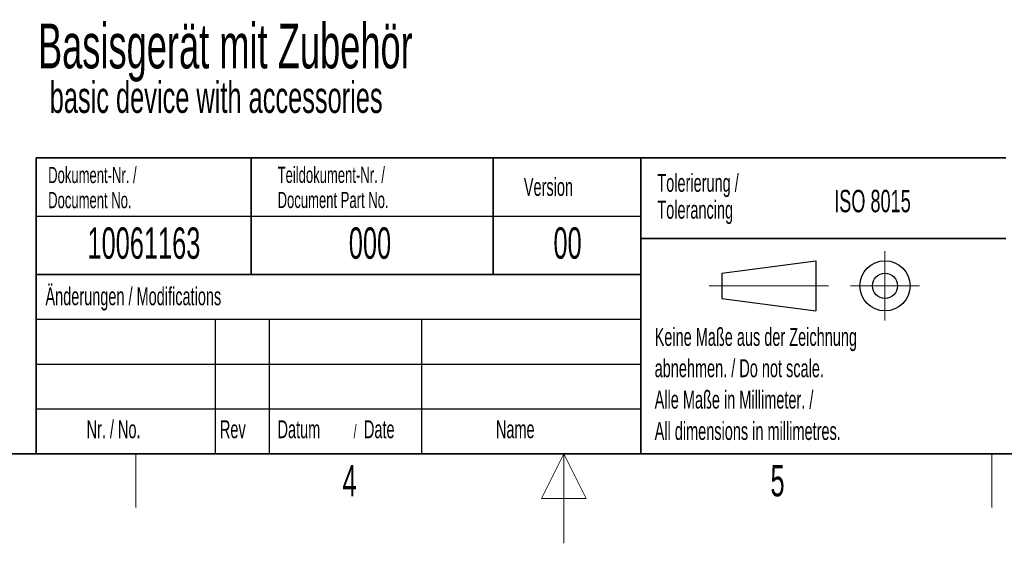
# Paper-space layout 'Blatt3' of a CAD drawing. Header units: millimetres. Extents: x 5 to 418, y 2 to 292.
# Tile 62 of 89: x 156 to 266, y 2 to 60. Entities that reach past the tile are written whole.
import ezdxf

# ---------------------------------------------------------------- set-up
doc = ezdxf.new("R2010")
doc.units = ezdxf.units.MM
doc.layers.add('SLD-0', color=7, linetype='Continuous')
doc.styles.add('SLDTEXTSTYLE0', font='TXT', dxfattribs={"width": 0.605})

psp = doc.layouts.new('Blatt3')

# ---------------------------------------------------------------- linework, layer by layer
at = {"layer": 'SLD-0', "lineweight": 35}
for p, q in [((158.1167, 45), (225.6167, 45)), ((158.1167, 45), (158.1167, 32)), ((182.1167, 45), (182.1167, 32)), ((209.1167, 45), (209.1167, 32)), ((225.6167, 45), (225.6167, 32)), ((225.6167, 45), (266.3305, 45)), ((225.6167, 45), (225.6167, 36)), ((225.6167, 36), (266.3305, 36)), ((225.6167, 36), (225.6167, 12)), ((158.1167, 32), (158.1167, 12)), ((158.1167, 32), (225.6167, 32)), ((225.6167, 32), (225.6167, 12)), ((26, 12), (408, 12)), ((158.1167, 12), (225.6167, 12)), ((225.6167, 12), (266.3305, 12))]:
    psp.add_line(p, q, dxfattribs=at)
at = {"layer": 'SLD-0'}
for p, q in [((158.1167, 38.5), (225.6167, 38.5)), ((158.1167, 27), (225.6167, 27)), ((178.1167, 27), (178.1167, 12)), ((184.1167, 27), (184.1167, 12)), ((201.1167, 27), (201.1167, 12)), ((158.1167, 22), (225.6167, 22)), ((158.1167, 17), (225.6167, 17))]:
    psp.add_line(p, q, dxfattribs=at)
at = {"layer": 'SLD-0', "lineweight": 18}
for p, q in [((252.8396, 34.5746), (252.8396, 26.8746)), ((233.2396, 30.7246), (246.5396, 30.7246)), ((248.9896, 30.7246), (256.6896, 30.7246)), ((169.25, 6), (169.25, 12)), ((217, 12), (214.5, 7)), ((217, 2), (217, 12)), ((219.5, 7), (217, 12)), ((264.75, 6), (264.75, 12)), ((214.5, 7), (219.5, 7))]:
    psp.add_line(p, q, dxfattribs=at)
at = {"layer": 'SLD-0', "lineweight": 25}
for p, q in [((234.6396, 32.1246), (245.1396, 33.5246)), ((245.1396, 33.5246), (245.1396, 27.9246)), ((158.1167, 32), (225.6167, 32)), ((234.6396, 32.1246), (234.6396, 29.3246)), ((234.6396, 29.3246), (245.1396, 27.9246))]:
    psp.add_line(p, q, dxfattribs=at)
for radius in [2.8, 1.4]:
    psp.add_circle((252.8396, 30.7246), radius, dxfattribs=at)

# ---------------------------------------------------------------- texts
at = {"layer": 'SLD-0', "style": 'SLDTEXTSTYLE0'}
for s, insert, char_height, attachment_point in [('Basisgerät mit Zubehör', (158.3333, 59.987), 5, 1), ('basic device with accessories', (159.6458, 53.5185), 3.5, 1), ('Dokument-Nr. /', (159.4707, 43.9891), 1.8, 1), ('Teildokument-Nr. /', (185.0721, 44.0073), 1.8, 1), ('Version', (212.5452, 42.7601), 2, 1), ('Tolerierung /', (227.4391, 43.2172), 2, 1), ('Document No.', (159.4707, 41.1891), 1.8, 1), ('Document Part No.', (185.0721, 41.2073), 1.8, 1), ('ISO 8015', (247.1716, 41.4342), 2.5, 1), ('Tolerancing', (227.4391, 40.2172), 2, 1), ('10061163', (170.1557, 37.243), 3.5, 2), ('000', (195.3767, 37.243), 3.5, 2), ('00', (217.424, 37.2527), 3.5, 2), ('Änderungen / Modifications', (159.1698, 30.5619), 2, 1), ('Keine Maße aus der Zeichnung', (227.1404, 26.0307), 2, 1), ('abnehmen. / Do not scale.', (227.1404, 22.5307), 2, 1), ('Alle Maße in Millimeter. /', (227.1404, 19.0307), 2, 1), ('Nr. / No.', (163.7532, 15.7244), 2, 1), ('Rev', (178.6351, 15.7244), 2, 1), ('Datum', (185.0629, 15.7244), 2, 1), ('Date', (194.7022, 15.7244), 2, 1), ('Name', (209.4275, 15.729), 2, 1), ('All dimensions in millimetres.', (227.1404, 15.5307), 2, 1), ('/', (193.5459, 15.2243), 1.5, 1), ('4', (193.1027, 10.743), 3.5, 2), ('5', (240.8527, 10.743), 3.5, 2)]:
    psp.add_mtext(s, dxfattribs=dict(at, insert=insert, char_height=char_height, attachment_point=attachment_point))

doc.saveas('drawing.dxf')
